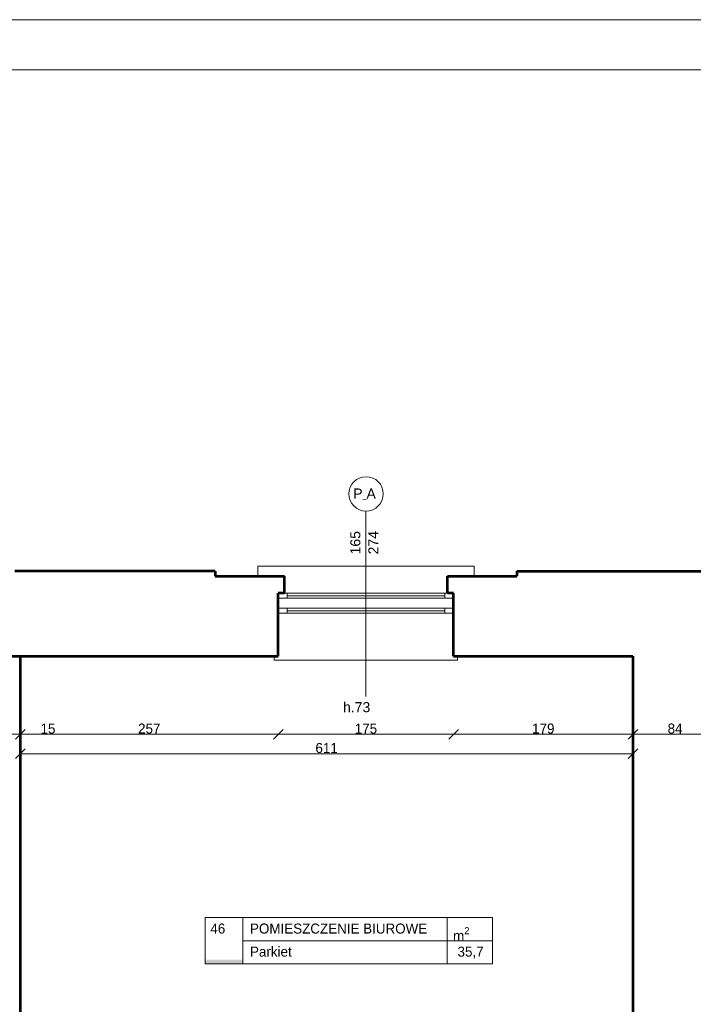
# Model space of a CAD drawing. Header units: inches. Extents: x -21887 to 84279, y -131485 to 67836.
# Tile 216 of 256: x 4221 to 10942, y 58006 to 67836. Entities that reach past the tile are written whole.
import ezdxf

# ---------------------------------------------------------------- set-up
doc = ezdxf.new("R2010")
doc.units = ezdxf.units.IN
doc.header["$MEASUREMENT"] = 0
doc.layers.get('0').update_dxf_attribs({"lineweight": 13})
doc.layers.get('Defpoints').update_dxf_attribs({"lineweight": 13})
for name, color, linetype, lineweight in [('AI_MURY', 7, 'Continuous', 53), ('Dimensioning', 7, 'Continuous', 13), ('DRZWI', 7, 'Continuous', 13), ('dzialowki', 7, 'Continuous', 53), ('OPISY TABELKI', 7, 'Continuous', 13), ('RAMKA', 7, 'Continuous', 13)]:
    doc.layers.add(name, color=color, linetype=linetype, lineweight=lineweight)
doc.styles.add('GENERATED_STYLE_7', font='txt')
doc.styles.add('GENERATED_STYLE_8', font='txt')
doc.styles.add('GENERATED_STYLE_9', font='txt')
doc.styles.add('Style-Courier New', font='txt')
doc.dimstyles.new('Dimstyle_5', dxfattribs={"dimtxt": 100, "dimasz": 95, "dimexe": 0.18, "dimexo": 0, "dimgap": 0.09, "dimtad": 1, "dimtih": 1, "dimtoh": 1, "dimdec": 0, "dimlfac": 0.1, "dimzin": 0, "dimdsep": 46, "dimlunit": 5, "dimtxsty": 'GENERATED_STYLE_7', "dimblk": 'ARROWHEAD_6', "dimcen": 0.09, "dimclrd": 161, "dimclre": 161, "dimclrt": 7, "dimadec": 0, "dimazin": 0, "dimtfac": 1, "dimtdec": 0, "dimtmove": 0, "dimatfit": 3, "dimfxl": 0, "dimtolj": 1, "dimtzin": 0, "dimarcsym": 0})

# ---------------------------------------------------------------- blocks, each defined once
blk = doc.blocks.new('ARROWHEAD_6')
at = {"color": 0, "linetype": 'Continuous'}
for p, q in [((0, 0), (-1, 0)), ((-0.5, -0.5), (0.5, 0.5))]:
    blk.add_line(p, q, dxfattribs=at)
blk = doc.blocks.new('*U1078')
at = {"layer": 'Defpoints', "color": 0, "linetype": 'Continuous'}
for p in [(10340.5, 60508.3), (4226, 60268.8), (10340.5, 60306.5)]:
    blk.add_point(p, dxfattribs=at)
at = {"layer": 'Dimensioning', "color": 161, "linetype": 'Continuous', "lineweight": -2}
for p, q in [((4226, 60508.2), (4226, 60508.5)), ((4321, 60508.3), (10245.5, 60508.3)), ((10340.5, 60508.2), (10340.5, 60508.5))]:
    blk.add_line(p, q, dxfattribs=at)
at = {"layer": 'Dimensioning', "color": 161, "linetype": 'Continuous', "lineweight": -2, "xscale": 95, "yscale": 95, "zscale": 95, "rotation": 180}
blk.add_blockref('ARROWHEAD_6', (4226, 60508.3), dxfattribs=at)
at = {"layer": 'Dimensioning', "color": 161, "linetype": 'Continuous', "lineweight": -2, "xscale": 95, "yscale": 95, "zscale": 95}
blk.add_blockref('ARROWHEAD_6', (10340.5, 60508.3), dxfattribs=at)
at = {"layer": 'Dimensioning', "color": 7, "linetype": 'Continuous', "insert": (7283.3, 60564.6), "char_height": 100, "attachment_point": 5, "style": 'GENERATED_STYLE_7'}
blk.add_mtext('611', dxfattribs=at)
blk = doc.blocks.new('*D2040')
at = {"layer": 'Defpoints'}
for p in [(7283.3, 60508.3), (10340.5, 60508.3), (4226, 60268.8), (10340.5, 60306.5)]:
    blk.add_point(p, dxfattribs=at)
at = {"layer": 'Dimensioning', "color": 161, "linetype": 'Continuous'}
blk.add_blockref('*U1078', (0, 0), dxfattribs=at)
blk = doc.blocks.new('*U1360')
at = {"layer": 'Defpoints', "color": 0, "linetype": 'Continuous'}
for p in [(4076, 61480.7), (4226, 61480.7), (4226, 60702.4)]:
    blk.add_point(p, dxfattribs=at)
at = {"layer": 'Dimensioning', "color": 161, "linetype": 'Continuous', "lineweight": -2}
for p, q in [((3981, 60702.4), (3886, 60702.4)), ((4076, 60702.6), (4076, 60702.3)), ((4076, 60702.4), (4226, 60702.4)), ((4226, 60702.6), (4226, 60702.3)), ((4321, 60702.4), (4589.3, 60702.4))]:
    blk.add_line(p, q, dxfattribs=at)
at = {"layer": 'Dimensioning', "color": 161, "linetype": 'Continuous', "lineweight": -2, "xscale": 95, "yscale": 95, "zscale": 95}
blk.add_blockref('ARROWHEAD_6', (4076, 60702.4), dxfattribs=at)
at = {"layer": 'Dimensioning', "color": 161, "linetype": 'Continuous', "lineweight": -2, "xscale": 95, "yscale": 95, "zscale": 95, "rotation": 180}
blk.add_blockref('ARROWHEAD_6', (4226, 60702.4), dxfattribs=at)
at = {"layer": 'Dimensioning', "color": 7, "linetype": 'Continuous', "insert": (4502.7, 60758.2), "char_height": 100, "attachment_point": 5, "style": 'GENERATED_STYLE_7'}
blk.add_mtext('15', dxfattribs=at)
blk = doc.blocks.new('*D2540')
at = {"layer": 'Defpoints'}
for p in [(4076, 61480.7), (4226, 61480.7), (4226, 60702.4), (4502.7, 60702.4)]:
    blk.add_point(p, dxfattribs=at)
at = {"layer": 'Dimensioning', "color": 161, "linetype": 'Continuous'}
blk.add_blockref('*U1360', (0, 0), dxfattribs=at)
blk = doc.blocks.new('*U1361')
at = {"layer": 'Defpoints', "color": 0, "linetype": 'Continuous'}
for p in [(4226, 61480.7), (6800.5, 61480.7), (6800.5, 60702.4)]:
    blk.add_point(p, dxfattribs=at)
at = {"layer": 'Dimensioning', "color": 161, "linetype": 'Continuous', "lineweight": -2}
for p, q in [((4226, 60702.6), (4226, 60702.3)), ((4321, 60702.4), (6705.5, 60702.4)), ((6800.5, 60702.6), (6800.5, 60702.3))]:
    blk.add_line(p, q, dxfattribs=at)
at = {"layer": 'Dimensioning', "color": 161, "linetype": 'Continuous', "lineweight": -2, "xscale": 95, "yscale": 95, "zscale": 95, "rotation": 180}
blk.add_blockref('ARROWHEAD_6', (4226, 60702.4), dxfattribs=at)
at = {"layer": 'Dimensioning', "color": 161, "linetype": 'Continuous', "lineweight": -2, "xscale": 95, "yscale": 95, "zscale": 95}
blk.add_blockref('ARROWHEAD_6', (6800.5, 60702.4), dxfattribs=at)
at = {"layer": 'Dimensioning', "color": 7, "linetype": 'Continuous', "insert": (5513.3, 60758.7), "char_height": 100, "attachment_point": 5, "style": 'GENERATED_STYLE_7'}
blk.add_mtext('257', dxfattribs=at)
blk = doc.blocks.new('*D2541')
at = {"layer": 'Defpoints'}
for p in [(4226, 61480.7), (6800.5, 61480.7), (5513.3, 60702.4), (6800.5, 60702.4)]:
    blk.add_point(p, dxfattribs=at)
at = {"layer": 'Dimensioning', "color": 161, "linetype": 'Continuous'}
blk.add_blockref('*U1361', (0, 0), dxfattribs=at)
blk = doc.blocks.new('*U1362')
at = {"layer": 'Defpoints', "color": 0, "linetype": 'Continuous'}
for p in [(6800.5, 61480.7), (8550.5, 61480.7), (8550.5, 60702.4)]:
    blk.add_point(p, dxfattribs=at)
at = {"layer": 'Dimensioning', "color": 161, "linetype": 'Continuous', "lineweight": -2}
for p, q in [((6800.5, 60702.6), (6800.5, 60702.3)), ((6895.5, 60702.4), (8455.5, 60702.4)), ((8550.5, 60702.6), (8550.5, 60702.3))]:
    blk.add_line(p, q, dxfattribs=at)
at = {"layer": 'Dimensioning', "color": 161, "linetype": 'Continuous', "lineweight": -2, "xscale": 95, "yscale": 95, "zscale": 95, "rotation": 180}
blk.add_blockref('ARROWHEAD_6', (6800.5, 60702.4), dxfattribs=at)
at = {"layer": 'Dimensioning', "color": 161, "linetype": 'Continuous', "lineweight": -2, "xscale": 95, "yscale": 95, "zscale": 95}
blk.add_blockref('ARROWHEAD_6', (8550.5, 60702.4), dxfattribs=at)
at = {"layer": 'Dimensioning', "color": 7, "linetype": 'Continuous', "insert": (7675.5, 60758.2), "char_height": 100, "attachment_point": 5, "style": 'GENERATED_STYLE_7'}
blk.add_mtext('175', dxfattribs=at)
blk = doc.blocks.new('*D2542')
at = {"layer": 'Defpoints'}
for p in [(6800.5, 61480.7), (8550.5, 61480.7), (7675.5, 60702.4), (8550.5, 60702.4)]:
    blk.add_point(p, dxfattribs=at)
at = {"layer": 'Dimensioning', "color": 161, "linetype": 'Continuous'}
blk.add_blockref('*U1362', (0, 0), dxfattribs=at)
blk = doc.blocks.new('*U1363')
at = {"layer": 'Defpoints', "color": 0, "linetype": 'Continuous'}
for p in [(8550.5, 61480.7), (10340.5, 61480.7), (10340.5, 60702.4)]:
    blk.add_point(p, dxfattribs=at)
at = {"layer": 'Dimensioning', "color": 161, "linetype": 'Continuous', "lineweight": -2}
for p, q in [((8550.5, 60702.6), (8550.5, 60702.3)), ((8645.5, 60702.4), (10245.5, 60702.4)), ((10340.5, 60702.6), (10340.5, 60702.3))]:
    blk.add_line(p, q, dxfattribs=at)
at = {"layer": 'Dimensioning', "color": 161, "linetype": 'Continuous', "lineweight": -2, "xscale": 95, "yscale": 95, "zscale": 95, "rotation": 180}
blk.add_blockref('ARROWHEAD_6', (8550.5, 60702.4), dxfattribs=at)
at = {"layer": 'Dimensioning', "color": 161, "linetype": 'Continuous', "lineweight": -2, "xscale": 95, "yscale": 95, "zscale": 95}
blk.add_blockref('ARROWHEAD_6', (10340.5, 60702.4), dxfattribs=at)
at = {"layer": 'Dimensioning', "color": 7, "linetype": 'Continuous', "insert": (9445.5, 60758.7), "char_height": 100, "attachment_point": 5, "style": 'GENERATED_STYLE_7'}
blk.add_mtext('179', dxfattribs=at)
blk = doc.blocks.new('*D2543')
at = {"layer": 'Defpoints'}
for p in [(8550.5, 61480.7), (10340.5, 61480.7), (9445.5, 60702.4), (10340.5, 60702.4)]:
    blk.add_point(p, dxfattribs=at)
at = {"layer": 'Dimensioning', "color": 161, "linetype": 'Continuous'}
blk.add_blockref('*U1363', (0, 0), dxfattribs=at)
blk = doc.blocks.new('*U1364')
at = {"layer": 'Defpoints', "color": 0, "linetype": 'Continuous'}
for p in [(10340.5, 61480.7), (11180.5, 61110.7), (11180.5, 60702.4)]:
    blk.add_point(p, dxfattribs=at)
at = {"layer": 'Dimensioning', "color": 161, "linetype": 'Continuous', "lineweight": -2}
for p, q in [((10340.5, 60702.6), (10340.5, 60702.3)), ((10435.5, 60702.4), (11085.5, 60702.4)), ((11180.5, 60702.6), (11180.5, 60702.3))]:
    blk.add_line(p, q, dxfattribs=at)
at = {"layer": 'Dimensioning', "color": 161, "linetype": 'Continuous', "lineweight": -2, "xscale": 95, "yscale": 95, "zscale": 95, "rotation": 180}
blk.add_blockref('ARROWHEAD_6', (10340.5, 60702.4), dxfattribs=at)
at = {"layer": 'Dimensioning', "color": 161, "linetype": 'Continuous', "lineweight": -2, "xscale": 95, "yscale": 95, "zscale": 95}
blk.add_blockref('ARROWHEAD_6', (11180.5, 60702.4), dxfattribs=at)
at = {"layer": 'Dimensioning', "color": 7, "linetype": 'Continuous', "insert": (10760.5, 60758.7), "char_height": 100, "attachment_point": 5, "style": 'GENERATED_STYLE_7'}
blk.add_mtext('84', dxfattribs=at)
blk = doc.blocks.new('*D2544')
at = {"layer": 'Defpoints'}
for p in [(10340.5, 61480.7), (11180.5, 61110.7), (10760.5, 60702.4), (11180.5, 60702.4)]:
    blk.add_point(p, dxfattribs=at)
at = {"layer": 'Dimensioning', "color": 161, "linetype": 'Continuous'}
blk.add_blockref('*U1364', (0, 0), dxfattribs=at)

msp = doc.modelspace()

# ---------------------------------------------------------------- hatches: boundary and pattern name
at = {"layer": 'OPISY TABELKI', "extrusion": (0, 0, -1)}
msp.add_hatch(color=7, dxfattribs=at).paths.add_polyline_path([(-6446.9, 58411.4), (-6446.9, 58453.6), (-6070.4, 58453.6), (-6070.4, 58411.4)], flags=16)

# ---------------------------------------------------------------- linework, layer by layer
at = {"layer": 'AI_MURY', "color": 7, "linetype": 'Continuous'}
for p, q in [((6170.5, 62330.7), (4170.5, 62330.7)), ((6170.5, 62330.7), (6170.5, 62280.7)), ((9180.5, 62330.7), (11180.5, 62330.7)), ((9180.5, 62330.7), (9180.5, 62280.7)), ((6170.5, 62280.7), (6863, 62280.7)), ((6863, 62110.7), (6863, 62280.7)), ((8488, 62110.7), (8488, 62280.7)), ((8488, 62280.7), (9180.5, 62280.7)), ((6800.5, 61480.7), (6800.5, 62110.7)), ((6863, 62110.7), (6800.5, 62110.7)), ((8550.5, 62110.7), (8488, 62110.7)), ((8550.5, 61480.7), (8550.5, 62110.7)), ((3170.5, 61480.7), (6800.5, 61480.7)), ((8550.5, 61480.7), (10340.5, 61480.7)), ((10340.5, 61480.7), (10340.5, 55630.7))]:
    msp.add_line(p, q, dxfattribs=at)
at = {"layer": 'DRZWI', "color": 220, "linetype": 'Continuous'}
for p, q in [((7675.5, 62931.1), (7675.5, 61080.3)), ((6888, 62060.7), (6800.5, 62060.7)), ((6888, 62110.7), (6863, 62110.7)), ((6888, 62060.7), (6888, 62110.7)), ((8463, 62110.7), (6888, 62110.7)), ((8463, 62085.7), (6888, 62085.7)), ((8463, 62060.7), (6888, 62060.7)), ((8463, 62060.7), (8463, 62110.7)), ((8463, 62110.7), (8488, 62110.7)), ((8463, 62060.7), (8550.5, 62060.7)), ((6888, 61960.7), (6800.5, 61960.7)), ((6888, 61910.7), (6888, 61960.7)), ((8463, 61960.7), (6888, 61960.7)), ((8463, 61935.7), (6888, 61935.7)), ((8463, 61960.7), (8550.5, 61960.7)), ((8463, 61910.7), (8463, 61960.7)), ((6888, 61910.7), (6800.5, 61910.7)), ((8463, 61910.7), (6888, 61910.7)), ((8463, 61910.7), (8550.5, 61910.7))]:
    msp.add_line(p, q, dxfattribs=at)
at = {"layer": 'DRZWI', "color": 251, "linetype": 'Continuous'}
for p, q in [((8754.4, 62380.7), (6596.6, 62380.7)), ((6596.6, 62380.7), (6596.6, 62280.7)), ((8754.4, 62380.7), (8754.4, 62280.7)), ((6760.5, 61480.7), (6760.5, 61440.7)), ((8590.5, 61440.7), (6760.5, 61440.7)), ((8590.5, 61480.7), (8590.5, 61440.7))]:
    msp.add_line(p, q, dxfattribs=at)
at = {"layer": 'DRZWI', "color": 220, "linetype": 'Continuous'}
msp.add_circle((7677.2, 63102.4), 171.3, dxfattribs=at)
at = {"layer": 'dzialowki', "color": 12, "linetype": 'Continuous'}
msp.add_line((4226, 61480.7), (4226, 57590.7), dxfattribs=at)
at = {"layer": 'OPISY TABELKI', "color": 7, "linetype": 'Continuous'}
for p, q in [((6070.4, 58872.2), (8940.2, 58872.2)), ((6070.4, 58872.2), (6070.4, 58411.4)), ((6446.9, 58872.2), (6446.9, 58411.4)), ((8486.1, 58872.2), (8486.1, 58411.4)), ((8940.2, 58872.2), (8940.2, 58411.4)), ((6446.9, 58641.8), (8940.2, 58641.8)), ((6070.4, 58411.4), (8940.2, 58411.4))]:
    msp.add_line(p, q, dxfattribs=at)
at = {"layer": 'RAMKA', "color": 1, "linetype": 'Continuous'}
for p, q in [((84278.6, 67836.2), (-21887.4, 67836.2)), ((83778.6, 67336.2), (-19387.4, 67336.2))]:
    msp.add_line(p, q, dxfattribs=at)

# ---------------------------------------------------------------- texts
at = {"layer": 'DRZWI', "color": 220, "char_height": 100, "attachment_point": 1, "style": 'GENERATED_STYLE_7'}
for s, insert, width in [('\\fArial|b0|i0|c238|p39;P\\H50.000000;_\\H100.000000;A', (7549.2, 63156), 460.117), ('\\fArial|b0|i0|c238|p39;h.73', (7446.9, 61023), 460.863)]:
    msp.add_mtext(s, dxfattribs=dict(at, insert=insert, width=width))
at = {"layer": 'DRZWI', "color": 220, "insert": (7519.7, 62498), "char_height": 100, "width": 355.178, "attachment_point": 1, "rotation": 90, "line_spacing_factor": 1.079079, "style": 'GENERATED_STYLE_7'}
msp.add_mtext('\\fArial|b0|i0|c238|p39;165\\P274', dxfattribs=at)
at = {"layer": 'OPISY TABELKI', "color": 7, "char_height": 100, "attachment_point": 1}
for s, insert, width, style in [('46', (6123.1, 58812.7), 323.775, 'GENERATED_STYLE_8'), ('POMIESZCZENIE BIUROWE  ', (6518.7, 58812.7), 2409.415, 'GENERATED_STYLE_9'), ('\\A1;m\\H70.000000;\\S2^  ;', (8545, 58776.1), 323.775, 'GENERATED_STYLE_9'), ('Parkiet  ', (6518.7, 58582.3), 2409.415, 'GENERATED_STYLE_9'), ('  35,7          ', (8515.2, 58582.3), 424.969, 'GENERATED_STYLE_9')]:
    msp.add_mtext(s, dxfattribs=dict(at, insert=insert, width=width, style=style))

# ---------------------------------------------------------------- dimensions: what is measured, and where the dimension line sits
at = {"layer": 'Dimensioning', "color": 161, "linetype": 'Continuous'}
for base, p1, p2, picture, middle in [((4226, 60702.4), (4076, 61480.7), (4226, 61480.7), '*D2540', (4502.7, 60702.4)), ((6800.5, 60702.4), (4226, 61480.7), (6800.5, 61480.7), '*D2541', (5513.3, 60702.4)), ((8550.5, 60702.4), (6800.5, 61480.7), (8550.5, 61480.7), '*D2542', (7675.5, 60702.4)), ((10340.5, 60702.4), (8550.5, 61480.7), (10340.5, 61480.7), '*D2543', (9445.5, 60702.4)), ((11180.5, 60702.4), (10340.5, 61480.7), (11180.5, 61110.7), '*D2544', (10760.5, 60702.4)), ((10340.5, 60508.3), (4226, 60268.8), (10340.5, 60306.5), '*D2040', (7283.3, 60508.3))]:
    dim = msp.add_linear_dim(base=base, p1=p1, p2=p2, dimstyle='Dimstyle_5', override={"dimtxsty": 'Style-Courier New', "dimclrd": 0, "dimclre": 161, "dimlwe": 0}, dxfattribs=at)
    dim.commit()
    dim.dimension.update_dxf_attribs({"geometry": picture, "text_midpoint": middle, "dimtype": 128})

doc.saveas('drawing.dxf')
